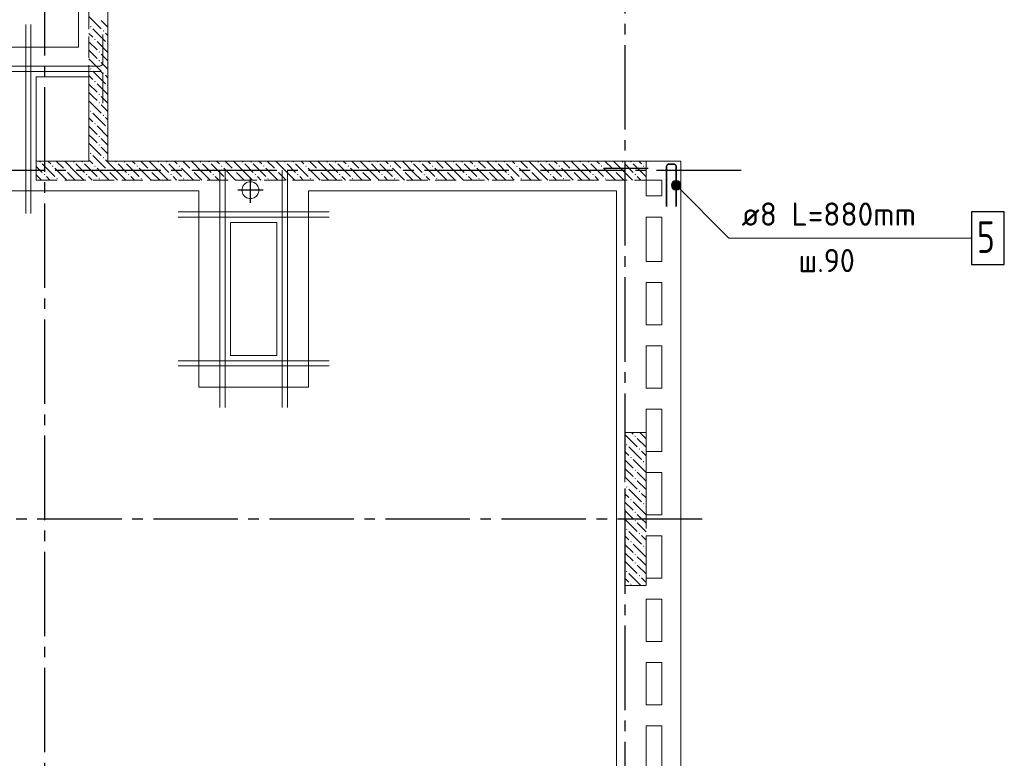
# Model space of a CAD drawing. Header units: millimetres. Extents: x 0 to 43617, y 0 to 59400.
# Tile 21 of 24: x 16087 to 25419, y 36763 to 43760. Entities that reach past the tile are written whole.
import ezdxf

# ---------------------------------------------------------------- set-up
doc = ezdxf.new("R2010")
doc.units = ezdxf.units.MM
doc.linetypes.add('______2', pattern=[270, 200, -70])
doc.linetypes.add('______5', pattern=[1100, 800, -100, 100, -100])
for name, color, linetype, lineweight in [('Standard', 7, 'Continuous', 25), ('ЖБ Перекрытие верхний уровень', 7, 'Continuous', 35), ('ЖБ Пилон', 7, 'Continuous', 35), ('ЖБ Стена верхний уровень', 7, 'Continuous', 35), ('Обрамление проемов стержнями', 7, 'Continuous', 25), ('Оси', 40, '______5', 18), ('Позиционная метка линия выноска', 7, 'Continuous', 13), ('Позиционная метка номер позиции', 7, 'Continuous', 13)]:
    doc.layers.add(name, color=color, linetype=linetype, lineweight=lineweight)
doc.layers.add('Обрамление П-обр. равн.', color=7, linetype='Continuous', lineweight=25, true_color=0x5f1e0f)
doc.styles.add('ISOCPEUR', font='txt')

msp = doc.modelspace()

# ---------------------------------------------------------------- hatches: boundary and pattern name
at = {"layer": 'ЖБ Пилон', "linetype": 'Continuous', "lineweight": 18, "transparency": 33554687}
for points in [[(21914.5, 39813.1), (21921, 39819.6), (21927.4, 39813.1), (21921, 39806.6)], [(21834.5, 39733.1), (21840.9, 39739.6), (21847.4, 39733.1), (21840.9, 39726.6)], [(21954.4, 39693.1), (21960.9, 39699.6), (21967.4, 39693.1), (21960.9, 39686.6)], [(21874.5, 39613.1), (21881, 39619.6), (21887.5, 39613.1), (21881, 39606.6)], [(21994.5, 39573.1), (22001, 39579.6), (22007.5, 39573.1), (22001, 39566.6)], [(21914.5, 39493.1), (21921, 39499.6), (21927.4, 39493.1), (21921, 39486.6)], [(21914.5, 39413.1), (21921, 39419.6), (21927.4, 39413.1), (21921, 39406.6)], [(21834.5, 39333.1), (21840.9, 39339.6), (21847.4, 39333.1), (21840.9, 39326.6)], [(21954.4, 39293.1), (21960.9, 39299.6), (21967.4, 39293.1), (21960.9, 39286.6)], [(21874.5, 39213.1), (21881, 39219.6), (21887.5, 39213.1), (21881, 39206.6)], [(21914.5, 39093.1), (21921, 39099.6), (21927.4, 39093.1), (21921, 39086.6)], [(21994.5, 39173.1), (22001, 39179.6), (22007.5, 39173.1), (22001, 39166.6)], [(21914.5, 39013.1), (21921, 39019.6), (21927.4, 39013.1), (21921, 39006.6)], [(21834.5, 38933.1), (21840.9, 38939.6), (21847.4, 38933.1), (21840.9, 38926.6)], [(21874.5, 38813.1), (21881, 38819.6), (21887.5, 38813.1), (21881, 38806.6)], [(21954.4, 38893.1), (21960.9, 38899.6), (21967.4, 38893.1), (21960.9, 38886.6)], [(21994.5, 38773.1), (22001, 38779.6), (22007.5, 38773.1), (22001, 38766.6)], [(21914.5, 38693.1), (21921, 38699.6), (21927.4, 38693.1), (21921, 38686.6)], [(21914.5, 38613.1), (21921, 38619.6), (21927.4, 38613.1), (21921, 38606.6)], [(21834.5, 38533.1), (21840.9, 38539.6), (21847.4, 38533.1), (21840.9, 38526.6)], [(21954.4, 38493.1), (21960.9, 38499.6), (21967.4, 38493.1), (21960.9, 38486.6)], [(21874.5, 38413.1), (21881, 38419.6), (21887.5, 38413.1), (21881, 38406.6)]]:
    msp.add_hatch(color=7, dxfattribs=at).paths.add_polyline_path(points, flags=16)
at = {"layer": 'ЖБ Стена верхний уровень', "linetype": 'Continuous', "lineweight": 18, "transparency": 33554687}
for points in [[(16754.4, 43693.1), (16760.9, 43699.6), (16767.4, 43693.1), (16760.9, 43686.6)], [(16794.5, 43573.1), (16801, 43579.6), (16807.5, 43573.1), (16801, 43566.6)], [(16874.5, 43653.1), (16881, 43659.6), (16887.5, 43653.1), (16881, 43646.6)], [(16914.5, 43533.1), (16921, 43539.6), (16924, 43536.6), (16924, 43529.7), (16921, 43526.6)], [(16834.5, 43453.1), (16840.9, 43459.6), (16847.4, 43453.1), (16840.9, 43446.6)], [(16754.4, 43293.1), (16760.9, 43299.6), (16767.4, 43293.1), (16760.9, 43286.6)], [(16834.5, 43373.1), (16840.9, 43379.6), (16847.4, 43373.1), (16840.9, 43366.6)], [(16874.5, 43253.1), (16881, 43259.6), (16887.5, 43253.1), (16881, 43246.6)], [(16794.5, 43173.1), (16801, 43179.6), (16807.5, 43173.1), (16801, 43166.6)], [(16914.5, 43133.1), (16921, 43139.6), (16924, 43136.6), (16924, 43129.7), (16921, 43126.6)], [(16834.5, 43053.1), (16840.9, 43059.6), (16847.4, 43053.1), (16840.9, 43046.6)], [(16834.5, 42973.1), (16840.9, 42979.6), (16847.4, 42973.1), (16840.9, 42966.6)], [(16754.4, 42893.1), (16760.9, 42899.6), (16767.4, 42893.1), (16760.9, 42886.6)], [(16874.5, 42853.1), (16881, 42859.6), (16887.5, 42853.1), (16881, 42846.6)], [(16794.5, 42773.1), (16801, 42779.6), (16807.5, 42773.1), (16801, 42766.6)], [(16914.5, 42733.1), (16921, 42739.6), (16924, 42736.6), (16924, 42729.7), (16921, 42726.6)], [(16834.5, 42653.1), (16840.9, 42659.6), (16847.4, 42653.1), (16840.9, 42646.6)], [(16834.5, 42573.1), (16840.9, 42579.6), (16847.4, 42573.1), (16840.9, 42566.6)], [(16754.4, 42493.1), (16760.9, 42499.6), (16767.4, 42493.1), (16760.9, 42486.6)], [(16874.5, 42453.1), (16881, 42459.6), (16887.5, 42453.1), (16881, 42446.6)], [(16274.5, 42413.1), (16281, 42419.6), (16287.5, 42413.1), (16281, 42406.6)], [(16394.5, 42373.1), (16401, 42379.6), (16407.5, 42373.1), (16401, 42366.6)], [(16594.5, 42413.1), (16601, 42419.6), (16607.5, 42413.1), (16601, 42406.6)], [(16674.5, 42413.1), (16681, 42419.6), (16687.5, 42413.1), (16681, 42406.6)], [(16794.5, 42373.1), (16801, 42379.6), (16807.5, 42373.1), (16801, 42366.6)], [(16994.5, 42413.1), (17001, 42419.6), (17007.5, 42413.1), (17001, 42406.6)], [(17074.5, 42413.1), (17081, 42419.6), (17087.5, 42413.1), (17081, 42406.6)], [(17194.5, 42373.1), (17201, 42379.6), (17207.5, 42373.1), (17201, 42366.6)], [(17394.5, 42413.1), (17401, 42419.6), (17407.5, 42413.1), (17401, 42406.6)], [(17474.5, 42413.1), (17481, 42419.6), (17487.5, 42413.1), (17481, 42406.6)], [(17594.5, 42373.1), (17601, 42379.6), (17607.5, 42373.1), (17601, 42366.6)], [(17794.5, 42413.1), (17801, 42419.6), (17807.5, 42413.1), (17801, 42406.6)], [(17874.5, 42413.1), (17881, 42419.6), (17887.5, 42413.1), (17881, 42406.6)], [(17994.5, 42373.1), (18001, 42379.6), (18007.5, 42373.1), (18001, 42366.6)], [(18194.5, 42413.1), (18201, 42419.6), (18207.5, 42413.1), (18201, 42406.6)], [(18274.5, 42413.1), (18281, 42419.6), (18287.5, 42413.1), (18281, 42406.6)], [(18394.5, 42373.1), (18401, 42379.6), (18407.5, 42373.1), (18401, 42366.6)], [(18594.5, 42413.1), (18601, 42419.6), (18607.5, 42413.1), (18601, 42406.6)], [(18674.5, 42413.1), (18681, 42419.6), (18687.5, 42413.1), (18681, 42406.6)], [(18794.5, 42373.1), (18801, 42379.6), (18807.5, 42373.1), (18801, 42366.6)], [(18994.5, 42413.1), (19001, 42419.6), (19007.5, 42413.1), (19001, 42406.6)], [(19074.5, 42413.1), (19081, 42419.6), (19087.5, 42413.1), (19081, 42406.6)], [(19194.5, 42373.1), (19201, 42379.6), (19207.5, 42373.1), (19201, 42366.6)], [(19394.5, 42413.1), (19401, 42419.6), (19407.5, 42413.1), (19401, 42406.6)], [(19474.5, 42413.1), (19481, 42419.6), (19487.5, 42413.1), (19481, 42406.6)], [(19594.5, 42373.1), (19601, 42379.6), (19607.5, 42373.1), (19601, 42366.6)], [(19794.5, 42413.1), (19801, 42419.6), (19807.5, 42413.1), (19801, 42406.6)], [(19874.5, 42413.1), (19881, 42419.6), (19887.5, 42413.1), (19881, 42406.6)], [(19994.5, 42373.1), (20001, 42379.6), (20007.5, 42373.1), (20001, 42366.6)], [(20194.5, 42413.1), (20201, 42419.6), (20207.5, 42413.1), (20201, 42406.6)], [(20274.5, 42413.1), (20281, 42419.6), (20287.5, 42413.1), (20281, 42406.6)], [(20394.5, 42373.1), (20401, 42379.6), (20407.5, 42373.1), (20401, 42366.6)], [(20594.5, 42413.1), (20601, 42419.6), (20607.5, 42413.1), (20601, 42406.6)], [(20674.5, 42413.1), (20681, 42419.6), (20687.5, 42413.1), (20681, 42406.6)], [(20794.5, 42373.1), (20801, 42379.6), (20807.5, 42373.1), (20801, 42366.6)], [(20994.5, 42413.1), (21001, 42419.6), (21007.5, 42413.1), (21001, 42406.6)], [(21074.5, 42413.1), (21081, 42419.6), (21087.5, 42413.1), (21081, 42406.6)], [(21194.5, 42373.1), (21201, 42379.6), (21207.5, 42373.1), (21201, 42366.6)], [(21394.5, 42413.1), (21401, 42419.6), (21407.5, 42413.1), (21401, 42406.6)], [(21474.5, 42413.1), (21481, 42419.6), (21487.5, 42413.1), (21481, 42406.6)], [(21594.5, 42373.1), (21601, 42379.6), (21607.5, 42373.1), (21601, 42366.6)], [(21794.5, 42413.1), (21801, 42419.6), (21807.5, 42413.1), (21801, 42406.6)], [(21874.5, 42413.1), (21881, 42419.6), (21887.5, 42413.1), (21881, 42406.6)], [(21994.5, 42373.1), (22001, 42379.6), (22007.5, 42373.1), (22001, 42366.6)], [(16314.5, 42293.1), (16321, 42299.6), (16327.5, 42293.1), (16321, 42286.6)], [(16514.5, 42333.1), (16521, 42339.6), (16527.5, 42333.1), (16521, 42326.6)], [(16714.5, 42293.1), (16721, 42299.6), (16727.5, 42293.1), (16721, 42286.6)], [(16914.5, 42333.1), (16921, 42339.6), (16927.5, 42333.1), (16921, 42326.6)], [(17114.5, 42293.1), (17121, 42299.6), (17127.5, 42293.1), (17121, 42286.6)], [(17314.5, 42333.1), (17321, 42339.6), (17327.5, 42333.1), (17321, 42326.6)], [(17514.5, 42293.1), (17521, 42299.6), (17527.5, 42293.1), (17521, 42286.6)], [(17714.5, 42333.1), (17721, 42339.6), (17727.5, 42333.1), (17721, 42326.6)], [(17914.5, 42293.1), (17921, 42299.6), (17927.5, 42293.1), (17921, 42286.6)], [(18114.5, 42333.1), (18121, 42339.6), (18127.5, 42333.1), (18121, 42326.6)], [(18314.5, 42293.1), (18321, 42299.6), (18327.5, 42293.1), (18321, 42286.6)], [(18514.5, 42333.1), (18521, 42339.6), (18527.5, 42333.1), (18521, 42326.6)], [(18714.5, 42293.1), (18721, 42299.6), (18727.4, 42293.1), (18721, 42286.6)], [(18914.5, 42333.1), (18921, 42339.6), (18927.4, 42333.1), (18921, 42326.6)], [(19114.5, 42293.1), (19121, 42299.6), (19127.4, 42293.1), (19121, 42286.6)], [(19314.5, 42333.1), (19321, 42339.6), (19327.4, 42333.1), (19321, 42326.6)], [(19514.5, 42293.1), (19521, 42299.6), (19527.4, 42293.1), (19521, 42286.6)], [(19714.5, 42333.1), (19721, 42339.6), (19727.4, 42333.1), (19721, 42326.6)], [(19914.5, 42293.1), (19921, 42299.6), (19927.4, 42293.1), (19921, 42286.6)], [(20114.5, 42333.1), (20121, 42339.6), (20127.4, 42333.1), (20121, 42326.6)], [(20314.5, 42293.1), (20321, 42299.6), (20327.4, 42293.1), (20321, 42286.6)], [(20514.5, 42333.1), (20521, 42339.6), (20527.4, 42333.1), (20521, 42326.6)], [(20714.5, 42293.1), (20721, 42299.6), (20727.4, 42293.1), (20721, 42286.6)], [(20914.5, 42333.1), (20921, 42339.6), (20927.4, 42333.1), (20921, 42326.6)], [(21114.5, 42293.1), (21121, 42299.6), (21127.4, 42293.1), (21121, 42286.6)], [(21314.5, 42333.1), (21321, 42339.6), (21327.4, 42333.1), (21321, 42326.6)], [(21514.5, 42293.1), (21521, 42299.6), (21527.4, 42293.1), (21521, 42286.6)], [(21714.5, 42333.1), (21721, 42339.6), (21727.4, 42333.1), (21721, 42326.6)], [(21914.5, 42293.1), (21921, 42299.6), (21927.4, 42293.1), (21921, 42286.6)], [(16434.5, 42253.1), (16440.9, 42259.6), (16447.4, 42253.1), (16440.9, 42246.6)], [(16834.5, 42253.1), (16840.9, 42259.6), (16847.4, 42253.1), (16840.9, 42246.6)], [(17234.5, 42253.1), (17240.9, 42259.6), (17247.4, 42253.1), (17240.9, 42246.6)], [(17634.5, 42253.1), (17640.9, 42259.6), (17647.4, 42253.1), (17640.9, 42246.6)], [(18034.5, 42253.1), (18040.9, 42259.6), (18047.4, 42253.1), (18040.9, 42246.6)], [(18434.5, 42253.1), (18440.9, 42259.6), (18447.4, 42253.1), (18440.9, 42246.6)], [(18834.5, 42253.1), (18840.9, 42259.6), (18847.4, 42253.1), (18840.9, 42246.6)], [(19234.5, 42253.1), (19240.9, 42259.6), (19247.4, 42253.1), (19240.9, 42246.6)], [(19634.5, 42253.1), (19640.9, 42259.6), (19647.4, 42253.1), (19640.9, 42246.6)], [(20034.5, 42253.1), (20040.9, 42259.6), (20047.4, 42253.1), (20040.9, 42246.6)], [(20434.5, 42253.1), (20440.9, 42259.6), (20447.4, 42253.1), (20440.9, 42246.6)], [(20834.5, 42253.1), (20840.9, 42259.6), (20847.4, 42253.1), (20840.9, 42246.6)], [(21234.5, 42253.1), (21240.9, 42259.6), (21247.4, 42253.1), (21240.9, 42246.6)], [(21634.5, 42253.1), (21640.9, 42259.6), (21647.4, 42253.1), (21640.9, 42246.6)]]:
    msp.add_hatch(color=7, dxfattribs=at).paths.add_polyline_path(points, flags=16)
at = {"layer": 'Позиционная метка номер позиции', "linetype": 'Continuous', "lineweight": 13, "transparency": 33554687}
for points in [[(22265.7, 42202.5), (22297.5, 42234.3), (22277.2, 42222.8)], [(22297.5, 42234.3), (22265.7, 42202.5), (22265.7, 42179.6)], [(22297.5, 42234.3), (22265.7, 42179.6), (22320.5, 42234.3)], [(22320.5, 42234.3), (22265.7, 42179.6), (22277.2, 42159.2)], [(22320.5, 42234.3), (22277.2, 42159.2), (22340.8, 42222.8)], [(22340.8, 42222.8), (22277.2, 42159.2), (22297.5, 42147.7)], [(22340.8, 42222.8), (22297.5, 42147.7), (22352.3, 42202.5)], [(22352.3, 42202.5), (22297.5, 42147.7), (22320.5, 42147.7)], [(22352.3, 42202.5), (22320.5, 42147.7), (22352.3, 42179.6)], [(22352.3, 42179.6), (22320.5, 42147.7), (22340.8, 42159.2)]]:
    msp.add_hatch(color=7, dxfattribs=at).paths.add_polyline_path(points)

# ---------------------------------------------------------------- linework, layer by layer
at = {"layer": 'Standard', "color": 8, "linetype": '______5', "lineweight": -3, "transparency": 33554687}
for p, q in [((18274, 42025.5), (18274, 42264.5)), ((18393.5, 42145), (18154.5, 42145))]:
    msp.add_line(p, q, dxfattribs=at)
at = {"layer": 'ЖБ Перекрытие верхний уровень', "color": 7, "linetype": 'Continuous', "lineweight": 18, "transparency": 33554687}
for p, q in [((16924, 42420), (16924, 45130)), ((16744, 43220), (16244, 43220)), ((16244, 43220), (16244, 42420)), ((16744, 42420), (16744, 43220)), ((16244, 42420), (16744, 42420)), ((22174, 42420), (16924, 42420)), ((22354, 42420), (22174, 42420)), ((22354, 33070), (22354, 42420)), ((18202.1, 42181.6), (18194.3, 42157.6)), ((18217, 42202), (18202.1, 42181.6)), ((18237.4, 42216.9), (18217, 42202)), ((18261.4, 42224.7), (18237.4, 42216.9)), ((18286.6, 42224.7), (18261.4, 42224.7)), ((18310.6, 42216.9), (18286.6, 42224.7)), ((18331, 42202), (18310.6, 42216.9)), ((18345.9, 42181.6), (18331, 42202)), ((18353.7, 42157.6), (18345.9, 42181.6)), ((22024, 42090), (22024, 42240)), ((22024, 42240), (22174, 42240)), ((22174, 42240), (22174, 42090)), ((18194.3, 42157.6), (18194.3, 42132.4)), ((18194.3, 42132.4), (18202.1, 42108.4)), ((18202.1, 42108.4), (18217, 42088)), ((18217, 42088), (18237.4, 42073.1)), ((18310.6, 42073.1), (18331, 42088)), ((18331, 42088), (18345.9, 42108.4)), ((18345.9, 42108.4), (18353.7, 42132.4)), ((18353.7, 42132.4), (18353.7, 42157.6)), ((22174, 42090), (22024, 42090)), ((18237.4, 42073.1), (18261.4, 42065.3)), ((18261.4, 42065.3), (18286.6, 42065.3)), ((18286.6, 42065.3), (18310.6, 42073.1)), ((18524, 41840), (18084, 41840)), ((18084, 41840), (18084, 40580)), ((18524, 40580), (18524, 41840)), ((22024, 41470), (22024, 41890)), ((22024, 41890), (22174, 41890)), ((22174, 41890), (22174, 41470)), ((22174, 41470), (22024, 41470)), ((22024, 41270), (22174, 41270)), ((22024, 40870), (22024, 41270)), ((22174, 41270), (22174, 40870)), ((22174, 40870), (22024, 40870)), ((22024, 40270), (22024, 40670)), ((22024, 40670), (22174, 40670)), ((22174, 40670), (22174, 40270)), ((18084, 40580), (18524, 40580)), ((22174, 40270), (22024, 40270)), ((22024, 40070), (22174, 40070)), ((22024, 39670), (22024, 40070)), ((22174, 40070), (22174, 39670)), ((22174, 39670), (22024, 39670)), ((22024, 39070), (22024, 39470)), ((22024, 39470), (22174, 39470)), ((22174, 39470), (22174, 39070)), ((22174, 39070), (22024, 39070)), ((22024, 38870), (22174, 38870)), ((22024, 38470), (22024, 38870)), ((22174, 38870), (22174, 38470)), ((22174, 38470), (22024, 38470)), ((22024, 37870), (22024, 38270)), ((22024, 38270), (22174, 38270)), ((22174, 38270), (22174, 37870)), ((22174, 37870), (22024, 37870)), ((22024, 37670), (22174, 37670)), ((22024, 37270), (22024, 37670)), ((22174, 37670), (22174, 37270)), ((22174, 37270), (22024, 37270)), ((22024, 36670), (22024, 37070)), ((22024, 37070), (22174, 37070)), ((22174, 37070), (22174, 36670))]:
    msp.add_line(p, q, dxfattribs=at)
at = {"layer": 'ЖБ Пилон', "color": 253, "linetype": '______2', "lineweight": 13, "true_color": 0xa0a0a0, "transparency": 33554687}
for p, q in [((21824, 39849.8), (21824, 38399.8)), ((22024, 39849.8), (21824, 39849.8)), ((22024, 38399.8), (22024, 39849.8)), ((21824, 38399.8), (22024, 38399.8))]:
    msp.add_line(p, q, dxfattribs=at)
at = {"layer": 'ЖБ Пилон', "color": 9, "linetype": 'Continuous', "lineweight": 18, "true_color": 0xc7c7c7, "transparency": 33554687}
for p, q in [((21884.3, 39849.8), (21901, 39833.1)), ((21981, 39833.1), (21964.3, 39849.8)), ((21824, 39830.1), (21940.9, 39713.1)), ((21940.9, 39793.1), (22024, 39710.1)), ((22021, 39793.1), (21981, 39833.1)), ((21860.9, 39633.1), (21824, 39670.1)), ((21860.9, 39713.1), (21981, 39593.1)), ((21981, 39673.1), (22024, 39630.1)), ((21824, 39590.1), (21901, 39513.1)), ((21901, 39593.1), (22021, 39473.1)), ((21824, 39510.1), (21901, 39433.1)), ((21981, 39433.1), (21940.9, 39473.1)), ((22024, 39550.1), (22021, 39553.1)), ((21824, 39430.1), (21940.9, 39313.1)), ((21940.9, 39393.1), (22024, 39310.1)), ((22021, 39393.1), (21981, 39433.1)), ((21860.9, 39313.1), (21981, 39193.1)), ((21860.9, 39233.1), (21824, 39270.1)), ((21901, 39193.1), (22021, 39073.1)), ((21981, 39273.1), (22024, 39230.1)), ((21824, 39190.1), (21901, 39113.1)), ((21824, 39110.1), (21901, 39033.1)), ((22024, 39150.1), (22021, 39153.1)), ((21824, 39030.1), (21940.9, 38913.1)), ((21981, 39033.1), (21940.9, 39073.1)), ((22021, 38993.1), (21981, 39033.1)), ((21860.9, 38913.1), (21981, 38793.1)), ((21940.9, 38993.1), (22024, 38910.1)), ((21860.9, 38833.1), (21824, 38870.1)), ((21981, 38873.1), (22024, 38830.1)), ((21824, 38790.1), (21901, 38713.1)), ((21901, 38793.1), (22021, 38673.1)), ((22024, 38750.1), (22021, 38753.1)), ((21824, 38710.1), (21901, 38633.1)), ((21981, 38633.1), (21940.9, 38673.1)), ((22021, 38593.1), (21981, 38633.1)), ((21824, 38630.1), (21940.9, 38513.1)), ((21940.9, 38593.1), (22024, 38510.1)), ((21860.9, 38433.1), (21824, 38470.1)), ((21860.9, 38513.1), (21974.3, 38399.8)), ((21981, 38473.1), (22024, 38430.1))]:
    msp.add_line(p, q, dxfattribs=at)
at = {"layer": 'ЖБ Стена верхний уровень', "color": 251, "linetype": '______2', "lineweight": 13, "true_color": 0x656565, "transparency": 33554687}
for p, q in [((16744, 44950), (16744, 42420)), ((16924, 42420), (16924, 44950)), ((16744, 42420), (16244, 42420)), ((16244, 42420), (16244, 42240)), ((22024, 42420), (16924, 42420)), ((22024, 42240), (22024, 42420)), ((16244, 42240), (22024, 42240))]:
    msp.add_line(p, q, dxfattribs=at)
at = {"layer": 'ЖБ Стена верхний уровень', "color": 9, "linetype": 'Continuous', "lineweight": 18, "true_color": 0xc7c7c7, "transparency": 33554687}
for p, q in [((16744, 43790.1), (16860.9, 43673.1)), ((16781, 43673.1), (16901, 43553.1)), ((16860.9, 43753.1), (16924, 43690.1)), ((16744, 43630.1), (16781, 43593.1)), ((16924, 43610.1), (16901, 43633.1)), ((16744, 43550.1), (16821, 43473.1)), ((16924, 43450.1), (16821, 43553.1)), ((16781, 43433.1), (16744, 43470.1)), ((16821, 43393.1), (16781, 43433.1)), ((16860.9, 43433.1), (16924, 43370.1)), ((16744, 43390.1), (16860.9, 43273.1)), ((16860.9, 43353.1), (16924, 43290.1)), ((16744, 43230.1), (16781, 43193.1)), ((16781, 43273.1), (16901, 43153.1)), ((16924, 43210.1), (16901, 43233.1)), ((16744, 43150.1), (16821, 43073.1)), ((16924, 43050.1), (16821, 43153.1)), ((16781, 43033.1), (16744, 43070.1)), ((16821, 42993.1), (16781, 43033.1)), ((16860.9, 43033.1), (16924, 42970.1)), ((16744, 42990.1), (16860.9, 42873.1)), ((16860.9, 42953.1), (16924, 42890.1)), ((16781, 42873.1), (16901, 42753.1)), ((16924, 42810.1), (16901, 42833.1)), ((16744, 42830.1), (16781, 42793.1)), ((16744, 42750.1), (16821, 42673.1)), ((16924, 42650.1), (16821, 42753.1)), ((16781, 42633.1), (16744, 42670.1)), ((16744, 42590.1), (16860.9, 42473.1)), ((16821, 42593.1), (16781, 42633.1)), ((16860.9, 42633.1), (16924, 42570.1)), ((16860.9, 42553.1), (16924, 42490.1)), ((16781, 42473.1), (16834.1, 42420)), ((16244, 42370.1), (16301, 42313.1)), ((16301, 42393.1), (16421, 42273.1)), ((16354.1, 42420), (16381, 42393.1)), ((16434.1, 42420), (16501, 42353.1)), ((16621, 42313.1), (16514.1, 42420)), ((16621, 42393.1), (16701, 42313.1)), ((16701, 42393.1), (16821, 42273.1)), ((16744, 42430.1), (16754.1, 42420)), ((16754.1, 42420), (16781, 42393.1)), ((16834.1, 42420), (16901, 42353.1)), ((16914.1, 42420), (16901, 42433.1)), ((17021, 42313.1), (16914.1, 42420)), ((17021, 42393.1), (17101, 42313.1)), ((17101, 42393.1), (17221, 42273.1)), ((17154.1, 42420), (17181, 42393.1)), ((17234.1, 42420), (17301, 42353.1)), ((17421, 42313.1), (17314.1, 42420)), ((17421, 42393.1), (17501, 42313.1)), ((17501, 42393.1), (17621, 42273.1)), ((17554.1, 42420), (17581, 42393.1)), ((17634.1, 42420), (17701, 42353.1)), ((17821, 42313.1), (17714.1, 42420)), ((17821, 42393.1), (17901, 42313.1)), ((17901, 42393.1), (18021, 42273.1)), ((17954.1, 42420), (17981, 42393.1)), ((18034.1, 42420), (18101, 42353.1)), ((18221, 42313.1), (18114.1, 42420)), ((18221, 42393.1), (18301, 42313.1)), ((18301, 42393.1), (18421, 42273.1)), ((18354.1, 42420), (18381, 42393.1)), ((18434.1, 42420), (18501, 42353.1)), ((18621, 42313.1), (18514.1, 42420)), ((18621, 42393.1), (18701, 42313.1)), ((18701, 42393.1), (18821, 42273.1)), ((18754.1, 42420), (18781, 42393.1)), ((18834.1, 42420), (18901, 42353.1)), ((19021, 42313.1), (18914.1, 42420)), ((19021, 42393.1), (19101, 42313.1)), ((19101, 42393.1), (19221, 42273.1)), ((19154.1, 42420), (19181, 42393.1)), ((19234.1, 42420), (19301, 42353.1)), ((19421, 42313.1), (19314.1, 42420)), ((19421, 42393.1), (19501, 42313.1)), ((19501, 42393.1), (19621, 42273.1)), ((19554.1, 42420), (19581, 42393.1)), ((19634.1, 42420), (19701, 42353.1)), ((19821, 42313.1), (19714.1, 42420)), ((19821, 42393.1), (19901, 42313.1)), ((19901, 42393.1), (20021, 42273.1)), ((19954.1, 42420), (19981, 42393.1)), ((20034.1, 42420), (20101, 42353.1)), ((20221, 42313.1), (20114.1, 42420)), ((20221, 42393.1), (20301, 42313.1)), ((20301, 42393.1), (20421, 42273.1)), ((20354.1, 42420), (20381, 42393.1)), ((20434.1, 42420), (20501, 42353.1)), ((20621, 42313.1), (20514.1, 42420)), ((20621, 42393.1), (20701, 42313.1)), ((20701, 42393.1), (20821, 42273.1)), ((20754.1, 42420), (20781, 42393.1)), ((20834.1, 42420), (20901, 42353.1)), ((21021, 42313.1), (20914.1, 42420)), ((21021, 42393.1), (21101, 42313.1)), ((21101, 42393.1), (21221, 42273.1)), ((21154.1, 42420), (21181, 42393.1)), ((21234.1, 42420), (21301, 42353.1)), ((21421, 42313.1), (21314.1, 42420)), ((21421, 42393.1), (21501, 42313.1)), ((21501, 42393.1), (21621, 42273.1)), ((21554.1, 42420), (21581, 42393.1)), ((21634.1, 42420), (21701, 42353.1)), ((21821, 42313.1), (21714.1, 42420)), ((21821, 42393.1), (21901, 42313.1)), ((21901, 42393.1), (22021, 42273.1)), ((21954.1, 42420), (21981, 42393.1)), ((16244, 42290.1), (16294.1, 42240)), ((16374.1, 42240), (16340.9, 42273.1)), ((16534.1, 42240), (16421, 42353.1)), ((16540.9, 42313.1), (16614.1, 42240)), ((16621, 42313.1), (16694.1, 42240)), ((16774.1, 42240), (16740.9, 42273.1)), ((16934.1, 42240), (16821, 42353.1)), ((16940.9, 42313.1), (17014.1, 42240)), ((17021, 42313.1), (17094.1, 42240)), ((17174.1, 42240), (17140.9, 42273.1)), ((17334.1, 42240), (17221, 42353.1)), ((17340.9, 42313.1), (17414.1, 42240)), ((17421, 42313.1), (17494.1, 42240)), ((17574.1, 42240), (17540.9, 42273.1)), ((17734.1, 42240), (17621, 42353.1)), ((17740.9, 42313.1), (17814.1, 42240)), ((17821, 42313.1), (17894.1, 42240)), ((17974.1, 42240), (17940.9, 42273.1)), ((18134.1, 42240), (18021, 42353.1)), ((18140.9, 42313.1), (18214.1, 42240)), ((18221, 42313.1), (18294.1, 42240)), ((18374.1, 42240), (18340.9, 42273.1)), ((18534.1, 42240), (18421, 42353.1)), ((18540.9, 42313.1), (18614.1, 42240)), ((18621, 42313.1), (18694.1, 42240)), ((18774.1, 42240), (18740.9, 42273.1)), ((18934.1, 42240), (18821, 42353.1)), ((18940.9, 42313.1), (19014.1, 42240)), ((19021, 42313.1), (19094.1, 42240)), ((19174.1, 42240), (19140.9, 42273.1)), ((19334.1, 42240), (19221, 42353.1)), ((19340.9, 42313.1), (19414.1, 42240)), ((19421, 42313.1), (19494.1, 42240)), ((19574.1, 42240), (19540.9, 42273.1)), ((19734.1, 42240), (19621, 42353.1)), ((19740.9, 42313.1), (19814.1, 42240)), ((19821, 42313.1), (19894.1, 42240)), ((19974.1, 42240), (19940.9, 42273.1)), ((20134.1, 42240), (20021, 42353.1)), ((20140.9, 42313.1), (20214.1, 42240)), ((20221, 42313.1), (20294.1, 42240)), ((20374.1, 42240), (20340.9, 42273.1)), ((20534.1, 42240), (20421, 42353.1)), ((20540.9, 42313.1), (20614.1, 42240)), ((20621, 42313.1), (20694.1, 42240)), ((20774.1, 42240), (20740.9, 42273.1)), ((20934.1, 42240), (20821, 42353.1)), ((20940.9, 42313.1), (21014.1, 42240)), ((21021, 42313.1), (21094.1, 42240)), ((21174.1, 42240), (21140.9, 42273.1)), ((21334.1, 42240), (21221, 42353.1)), ((21340.9, 42313.1), (21414.1, 42240)), ((21421, 42313.1), (21494.1, 42240)), ((21574.1, 42240), (21540.9, 42273.1)), ((21734.1, 42240), (21621, 42353.1)), ((21740.9, 42313.1), (21814.1, 42240)), ((21821, 42313.1), (21894.1, 42240)), ((21974.1, 42240), (21940.9, 42273.1)), ((22024, 42350.1), (22021, 42353.1))]:
    msp.add_line(p, q, dxfattribs=at)
at = {"layer": 'Обрамление П-обр. равн.', "color": 7, "linetype": 'Continuous', "lineweight": 25, "transparency": 33554687}
msp.add_line((22044, 42350), (21624, 42350), dxfattribs=at)
at = {"layer": 'Обрамление П-обр. равн.', "color": 7, "linetype": 'Continuous', "lineweight": 13, "transparency": 33554687}
msp.add_line((22909, 41691), (24731, 41691), dxfattribs=at)
at = {"layer": 'Обрамление П-обр. равн.', "color": 7, "linetype": 'Continuous', "lineweight": 35, "transparency": 33554687}
msp.add_lwpolyline([(22309, 41991), (22309, 42371.9), (22308.5, 42375.4), (22307.3, 42379.1), (22305.4, 42382.4), (22303.1, 42385.2), (22300.4, 42387.5), (22297.1, 42389.3), (22293.4, 42390.5), (22289.9, 42391), (22238.1, 42391), (22234.6, 42390.5), (22230.9, 42389.3), (22227.6, 42387.5), (22224.9, 42385.2), (22222.6, 42382.4), (22220.7, 42379.1), (22219.5, 42375.4), (22219, 42371.9), (22219, 41991)], dxfattribs=at)
at = {"layer": 'Обрамление П-обр. равн.', "color": 7, "linetype": 'Continuous', "lineweight": 25, "transparency": 33554687}
msp.add_lwpolyline([(25109, 41441), (25419, 41441), (25419, 41941), (25109, 41941), (25109, 41441)], dxfattribs=at)
at = {"layer": 'Обрамление проемов стержнями', "color": 7, "linetype": 'Continuous', "lineweight": 18, "transparency": 33554687}
for p, q in [((16144, 41925), (16144, 43715)), ((16144, 41925), (16144, 43715)), ((16194, 41925), (16194, 43715)), ((16194, 41925), (16194, 43715)), ((17984, 40085), (17984, 42335)), ((17984, 40085), (17984, 42335)), ((18034, 40085), (18034, 42335)), ((18034, 40085), (18034, 42335)), ((18574, 40085), (18574, 42335)), ((18574, 40085), (18574, 42335)), ((18624, 40085), (18624, 42335)), ((18624, 40085), (18624, 42335)), ((17589, 41940), (19019, 41940)), ((17589, 41940), (19019, 41940)), ((17589, 41890), (19019, 41890)), ((17589, 41890), (19019, 41890)), ((17589, 40530), (19019, 40530)), ((17589, 40530), (19019, 40530)), ((17589, 40480), (19019, 40480)), ((17589, 40480), (19019, 40480))]:
    msp.add_line(p, q, dxfattribs=at)
for points in [[(15749, 43320), (16845.3, 43320), (16850.6, 43320.8), (16856.1, 43322.6), (16861.1, 43325.4), (16865.2, 43328.8), (16868.6, 43332.9), (16871.5, 43337.9), (16873.3, 43343.4), (16874, 43348.7), (16874, 43620)], [(15749, 43320), (16845.3, 43320), (16850.6, 43320.8), (16856.1, 43322.6), (16861.1, 43325.4), (16865.2, 43328.8), (16868.6, 43332.9), (16871.5, 43337.9), (16873.3, 43343.4), (16874, 43348.7), (16874, 43620)], [(15749, 43320), (16845.3, 43320), (16850.6, 43320.8), (16856.1, 43322.6), (16861.1, 43325.4), (16865.2, 43328.8), (16868.6, 43332.9), (16871.5, 43337.9), (16873.3, 43343.4), (16874, 43348.7), (16874, 43620)], [(15749, 43320), (16845.3, 43320), (16850.6, 43320.8), (16856.1, 43322.6), (16861.1, 43325.4), (16865.2, 43328.8), (16868.6, 43332.9), (16871.5, 43337.9), (16873.3, 43343.4), (16874, 43348.7), (16874, 43620)], [(15749, 43270), (16845.3, 43270), (16850.6, 43269.3), (16856.1, 43267.5), (16861.1, 43264.7), (16865.2, 43261.2), (16868.6, 43257.1), (16871.5, 43252.1), (16873.3, 43246.6), (16874, 43241.3), (16874, 42970)], [(15749, 43270), (16845.3, 43270), (16850.6, 43269.3), (16856.1, 43267.5), (16861.1, 43264.7), (16865.2, 43261.2), (16868.6, 43257.1), (16871.5, 43252.1), (16873.3, 43246.6), (16874, 43241.3), (16874, 42970)], [(15749, 43270), (16845.3, 43270), (16850.6, 43269.3), (16856.1, 43267.5), (16861.1, 43264.7), (16865.2, 43261.2), (16868.6, 43257.1), (16871.5, 43252.1), (16873.3, 43246.6), (16874, 43241.3), (16874, 42970)], [(15749, 43270), (16845.3, 43270), (16850.6, 43269.3), (16856.1, 43267.5), (16861.1, 43264.7), (16865.2, 43261.2), (16868.6, 43257.1), (16871.5, 43252.1), (16873.3, 43246.6), (16874, 43241.3), (16874, 42970)]]:
    msp.add_lwpolyline(points, dxfattribs=at)
at = {"layer": 'Оси', "color": 8, "linetype": '______5', "lineweight": -3, "transparency": 33554687}
for p, q in [((21824, 57820), (21824, 7100)), ((16324, 57420), (16324, 7100)), ((22923.9, 42330), (4600, 42330)), ((22554, 39030), (4600, 39030))]:
    msp.add_line(p, q, dxfattribs=at)
at = {"layer": 'Позиционная метка линия выноска', "color": 251, "linetype": 'Continuous', "lineweight": 13, "true_color": 0x494949, "transparency": 33554687}
msp.add_lwpolyline([(21744, 32516.4), (21744, 42140), (18824, 42140), (18824, 40280), (17784, 40280), (17784, 42140), (15964, 42140), (15964, 43500), (16644, 43500), (16644, 44850), (16144, 44850), (16144, 50360), (17784, 50360), (17784, 52220), (18824, 52220), (18824, 50360), (21744, 50360), (21744, 56940), (16064, 56940), (16064, 56339.8), (14463.8, 56339.8), (14463.8, 56940), (8974, 56940)], dxfattribs=at)
at = {"layer": 'Позиционная метка номер позиции', "color": 7, "linetype": 'Continuous', "lineweight": 13, "transparency": 33554687}
for p, q in [((22277.2, 42222.8), (22277.2, 42222.8)), ((22340.8, 42222.8), (22340.8, 42222.8)), ((22277.2, 42159.2), (22277.2, 42159.2)), ((22340.8, 42159.2), (22340.8, 42159.2))]:
    msp.add_line(p, q, dxfattribs=at)
msp.add_lwpolyline([(22309, 42191), (22809, 41691), (25109, 41691)], dxfattribs=at)
msp.add_circle((22309, 42191), 45, dxfattribs=at)

# ---------------------------------------------------------------- texts
at = {"layer": 'Обрамление П-обр. равн.', "color": 7, "linetype": 'Continuous', "lineweight": 13, "transparency": 33554687, "attachment_point": 7, "style": 'ISOCPEUR'}
for s, insert, char_height, width in [('\\W0.98;ø8 L=880mm ', (22929, 41808.3), 220, 1888.522), ('\\W0.78;5', (25159, 41551), 300, 326.416), ('\\W0.94;ш.90 ', (23468, 41368.3), 220, 807.149)]:
    msp.add_mtext(s, dxfattribs=dict(at, insert=insert, char_height=char_height, width=width))

doc.saveas('drawing.dxf')
